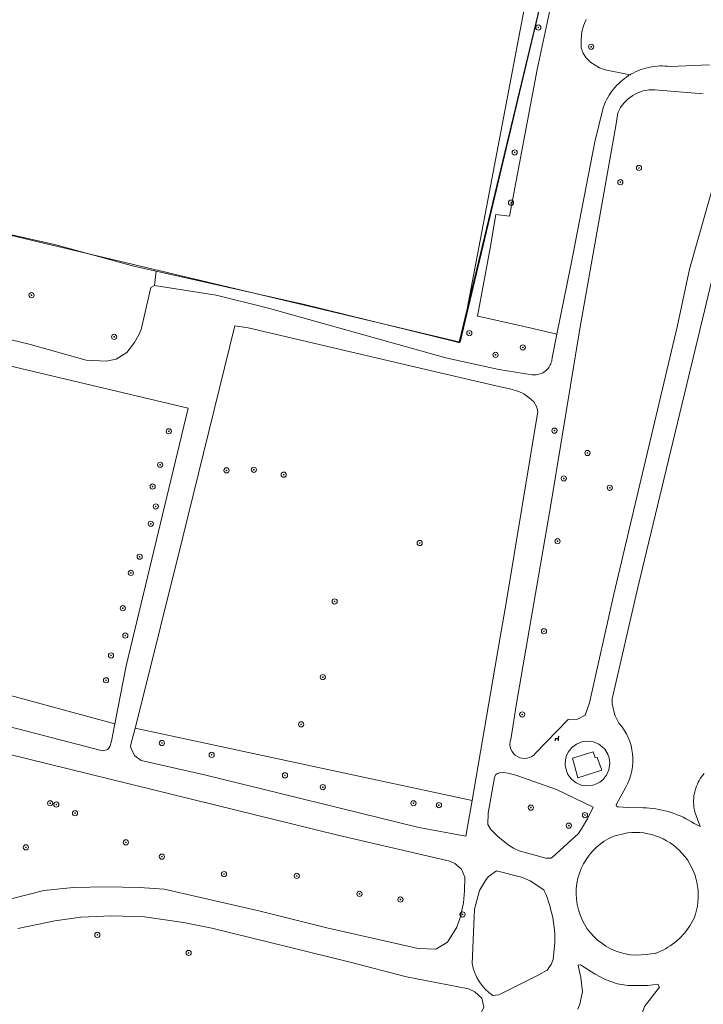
# Model space of a CAD drawing. Header units: metres. Extents: x 207466 to 209466, y 475780 to 477780.
# Tile 167 of 189: x 208766 to 208872, y 476709 to 476860. Entities that reach past the tile are written whole.
import ezdxf

# ---------------------------------------------------------------- set-up
doc = ezdxf.new("R2010")
doc.units = ezdxf.units.M
doc.linetypes.add('IE-TERREINAFSCHEIDING-KUNSTMATIG', pattern=[0])
doc.layers.get('0').update_dxf_attribs({"color": 253, "linetype": 'CONTINUOUS'})
for name, color, linetype, lineweight, true_color in [('B-RO-GR-BEPLANTING_CULTUUR_BOSPLANTSOEN-GV', 7, 'CONTINUOUS', 0, 0x6d8a47), ('B-RO-GR-BOOM-S', 7, 'CONTINUOUS', 0, 0x6d8a47), ('B-RO-GR-BOUWLAND-GV', 7, 'CONTINUOUS', 0, 0x6d8a47)]:
    doc.layers.add(name, color=color, linetype=linetype, lineweight=lineweight, true_color=true_color)
for name, color, linetype, lineweight in [('B-RO-IE-MEUBILAIR_WEGMEUBILAIR-S', 253, 'CONTINUOUS', 0), ('B-RO-IE-TERREINAFSCHEIDING_KUNSTMATIG_HEKWERK_RASTER-G', 253, 'IE-TERREINAFSCHEIDING-KUNSTMATIG', 0), ('B-RO-OG-TERREIN_CULTUURSCHEIDING-GV', 253, 'CONTINUOUS', 0), ('B-RO-VH-ONVERHARD-GV', 253, 'CONTINUOUS', 0), ('B-RO-VH-VERHARDING_FUNDERING_ZAND-GV', 253, 'CONTINUOUS', 0), ('B-WE-KG-GRENS_PERCEEL-GV', 150, 'CONTINUOUS', 18)]:
    doc.layers.add(name, color=color, linetype=linetype, lineweight=lineweight)

# ---------------------------------------------------------------- blocks, each defined once
blk = doc.blocks.new('SIE-WEG_ZITBANK-SO1')
at = {"color": 0, "linetype": 'ByBlock', "lineweight": -2, "flags": 128}
blk.add_lwpolyline([(-0.9125, -1.6313), (-0.9125, -0.2), (1.0875, -0.2), (1.0875, -1.6313), (1.2875, -1.6313), (1.2875, -0.2125), (1.5361, 1.7765), (1.3346, 1.7765), (1.1125, 0), (-1.1125, 0), (-1.1125, -1.6313), (-0.9125, -1.6313)], dxfattribs=at)
blk = doc.blocks.new('SGR-BOOM_01-SO1')
at = {"linetype": 'Continuous'}
h = blk.add_hatch(color=0, dxfattribs=at)
edge = h.paths.add_edge_path()
edge.add_arc((0, 0), 0.25, 0, 360)
at = {"color": 0, "linetype": 'ByBlock', "lineweight": -2}
for radius in [2, 0.25]:
    blk.add_circle((0, 0), radius, dxfattribs=at)

msp = doc.modelspace()

# ---------------------------------------------------------------- linework, layer by layer
at = {"layer": 'B-RO-GR-BEPLANTING_CULTUUR_BOSPLANTSOEN-GV', "flags": 128}
for points in [[(208845.3, 476869.36), (208835.16, 476815.83), (208833.97, 476810.88), (208833.88, 476810.58), (208833.01, 476810.85), (208810.03, 476816.5), (208787.19, 476821.64), (208786.91, 476819.42), (208796.42, 476817.92), (208804.31, 476815.96), (208831.84, 476808.26), (208840, 476806.48), (208845.17, 476805.64), (208845.38, 476805.62), (208845.59, 476805.62), (208845.8, 476805.64), (208846.01, 476805.67), (208846.21, 476805.72), (208846.41, 476805.79), (208846.61, 476805.87), (208846.8, 476805.96), (208846.98, 476806.07), (208847.15, 476806.19), (208847.31, 476806.32), (208847.46, 476806.47), (208847.61, 476806.63), (208847.73, 476806.79), (208847.85, 476806.97), (208847.95, 476807.16), (208848.04, 476807.35), (208848.11, 476807.55), (208848.17, 476807.75), (208848.21, 476807.96), (208848.23, 476808.16), (208848.24, 476808.24), (208848.98, 476811.92), (208845.28, 476812.8), (208840.03, 476813.95), (208837.04, 476814.62), (208836.73, 476814.7), (208838.69, 476825.18), (208839.54, 476830.35), (208841.69, 476830.13), (208845.92, 476852.74), (208848.42, 476864.29)], [(208853.47, 476860.43), (208853.1, 476859.46), (208852.8, 476858.55), (208852.73, 476857.38), (208852.71, 476856.08), (208853.04, 476855.25), (208853.42, 476854.59), (208854.2, 476853.83), (208855.52, 476852.99), (208856.44, 476852.67), (208860.29, 476851.93), (208860.38, 476851.99), (208860.72, 476852.18), (208861.07, 476852.35), (208861.43, 476852.51), (208861.79, 476852.66), (208862.16, 476852.79), (208862.54, 476852.9), (208862.91, 476853), (208863.3, 476853.09), (208863.68, 476853.16), (208864.07, 476853.21), (208864.46, 476853.25), (208864.85, 476853.27), (208865.24, 476853.27), (208865.64, 476853.26), (208866.03, 476853.23), (208866.42, 476853.19), (208866.45, 476853.19), (208872.51, 476853.47)], [(208871.55, 476848.99), (208864.07, 476849.59)], [(208858.39, 476846.05), (208858.09, 476844.33), (208852.55, 476813.06), (208848.1, 476785.89), (208842.75, 476754.97), (208841.85, 476749.43)], [(208869.43, 476821.93), (208873.56, 476836.57), (208875.45, 476845.1)], [(208736.53, 476817.81), (208767.58, 476810.37), (208776.37, 476807.88), (208779.49, 476807.73), (208781.04, 476808.05), (208782.64, 476809.09), (208783.83, 476810.61), (208784.51, 476811.81), (208784.86, 476812.65), (208786.38, 476819.09), (208786.91, 476819.42), (208787.19, 476821.64), (208783.73, 476822.41), (208771.72, 476825.67), (208756.04, 476829.26)], [(208845.69, 476747.29), (208850.7, 476752.49), (208852.17, 476752.56), (208853.31, 476753.14), (208853.99, 476755.06), (208857.77, 476771.84), (208867.56, 476813.25), (208869.43, 476821.93)], [(208728.33, 476766.08), (208728.45, 476764.69), (208729.08, 476762.95), (208730.09, 476761.58), (208731.65, 476760.19), (208733.6, 476759.15), (208735.81, 476758.36), (208738.55, 476757.53), (208748.65, 476755.33), (208763.29, 476751.72), (208778.93, 476747.67), (208779.72, 476747.86), (208780.06, 476748.34), (208780.29, 476749.17), (208780.81, 476751.8), (208728.33, 476766.08)], [(208834.27, 476729.43), (208833.25, 476730.3), (208832.49, 476730.62), (208815.19, 476734.64), (208751.42, 476750.34)], [(208783.96, 476751.13), (208783.25, 476748.44), (208783.34, 476747.94), (208783.87, 476746.91), (208784.89, 476746.19), (208794.61, 476743.96), (208827.7, 476735.85), (208834.95, 476734.52), (208835.9, 476740.02), (208783.96, 476751.13)], [(208759.35, 476723.43), (208769.84, 476726.1), (208774.45, 476726.58), (208779.47, 476726.7), (208784.6, 476726.58), (208788.43, 476726.31), (208803, 476723), (208813.5, 476720.34), (208827.57, 476717.15), (208830.33, 476717.07), (208832.08, 476718.13), (208833.52, 476720.44), (208834.12, 476722.13), (208834.59, 476724.23), (208834.72, 476726.05), (208834.76, 476728.18), (208834.27, 476729.43)], [(208848.65, 476719.38), (208848.61, 476719.95), (208848.55, 476720.51), (208848.47, 476721.07), (208848.38, 476721.63), (208848.27, 476722.18), (208848.15, 476722.74), (208848.01, 476723.29), (208847.86, 476723.83), (208847.68, 476724.37), (208847.5, 476724.91), (208847.3, 476725.43), (208847.08, 476725.96), (208846.98, 476726.2), (208844.83, 476727.61), (208843.49, 476728.2), (208839.64, 476729.14), (208838.37, 476728.22), (208837.97, 476727.64), (208837.02, 476726.12), (208836.29, 476723.23), (208835.92, 476714.86)], [(208839.1, 476709.95), (208840.03, 476710.03), (208846.18, 476713.09), (208847.45, 476713.85), (208848.07, 476714.69), (208848.41, 476715.49), (208848.64, 476718.09), (208848.65, 476719.38)]]:
    msp.add_lwpolyline(points, dxfattribs=at)
at = {"layer": 'B-RO-GR-BEPLANTING_CULTUUR_BOSPLANTSOEN-GV'}
for centre, radius, start, end in [((208863.7, 476843.86), 5.74, 86.3328, 157.5817), ((208843.97, 476748.72), 2.24, 161.7089, 320.1263), ((208843.01, 476715.96), 7.17, 188.7944, 236.9793)]:
    msp.add_arc(centre, radius, start, end, dxfattribs=at)
at = {"layer": 'B-RO-GR-BOUWLAND-GV', "flags": 128}
msp.add_lwpolyline([(208845.88, 476872.74), (208845.26, 476872.88), (208845.26, 476872.92), (208840.03, 476874.15), (208671.35, 476913.8), (208644.44, 476770.45), (208651.36, 476768.79), (208709.29, 476754.88), (208710.24, 476754.67), (208710.33, 476755.07), (208720.13, 476795.74), (208730, 476835.55), (208752.01, 476830.21), (208756.04, 476829.26), (208771.72, 476825.67), (208783.73, 476822.41), (208787.19, 476821.64), (208810.03, 476816.5), (208833.01, 476810.85), (208833.88, 476810.58), (208833.97, 476810.88), (208835.16, 476815.83), (208845.3, 476869.36), (208845.88, 476872.74)], dxfattribs=at)
at = {"layer": 'B-RO-IE-TERREINAFSCHEIDING_KUNSTMATIG_HEKWERK_RASTER-G', "flags": 128}
for points in [[(208863.11, 476865.66), (208847.93, 476869.15), (208840.03, 476836.15)], [(208840.03, 476836.15), (208833.97, 476810.88)], [(208771.72, 476825.67), (208756.04, 476829.26)], [(208783.73, 476822.41), (208771.72, 476825.67)], [(208810.03, 476816.5), (208783.73, 476822.41)], [(208833.01, 476810.85), (208810.03, 476816.5)], [(208833.97, 476810.88), (208833.88, 476810.58), (208833.01, 476810.85)]]:
    msp.add_lwpolyline(points, dxfattribs=at)
at = {"layer": 'B-RO-OG-TERREIN_CULTUURSCHEIDING-GV', "flags": 128}
for points in [[(208848.42, 476864.29), (208845.92, 476852.74), (208841.69, 476830.13), (208839.54, 476830.35), (208838.69, 476825.18), (208836.73, 476814.7), (208837.04, 476814.62), (208840.03, 476813.95), (208845.28, 476812.8), (208848.98, 476811.92), (208851.12, 476822.49), (208854.81, 476841.57)], [(208854.81, 476841.57), (208856.04, 476846.62), (208856.17, 476846.99), (208856.31, 476847.36), (208856.47, 476847.72), (208856.64, 476848.07), (208856.83, 476848.41), (208857.03, 476848.75), (208857.24, 476849.08), (208857.47, 476849.4), (208857.71, 476849.71), (208857.96, 476850.01), (208858.23, 476850.3), (208858.5, 476850.58), (208858.79, 476850.84), (208859.09, 476851.1), (208859.39, 476851.34), (208859.71, 476851.57), (208860.04, 476851.78), (208860.29, 476851.93), (208856.44, 476852.67), (208855.52, 476852.99), (208854.2, 476853.83), (208853.42, 476854.59), (208853.04, 476855.25), (208852.71, 476856.08), (208852.73, 476857.38), (208852.8, 476858.55), (208853.1, 476859.46), (208853.47, 476860.43)], [(208878.66, 476843.99), (208877.95, 476841.65), (208871.77, 476815.74), (208866.55, 476793.95), (208861.46, 476772.83), (208857.51, 476755.66), (208857.51, 476754.92), (208857.86, 476753.36), (208857.94, 476753.05), (208858.54, 476751.94)], [(208840.03, 476803.85), (208828.75, 476806.44), (208801.39, 476812.88), (208799.3, 476813.19), (208791.32, 476780.59), (208784.48, 476753.14), (208783.96, 476751.13), (208835.9, 476740.02), (208840.03, 476764.01), (208841.14, 476770.48), (208846.04, 476800), (208845.9, 476800.67), (208845.4, 476801.46), (208844.71, 476802.12), (208843.85, 476802.71), (208843.11, 476803.06), (208841.71, 476803.47), (208840.03, 476803.85)], [(208728.33, 476766.08), (208780.81, 476751.8), (208782.58, 476760.77), (208792.12, 476800.52), (208754.35, 476809.43), (208743.05, 476812.16), (208742.08, 476812.12), (208741.22, 476811.97), (208740.21, 476811.59), (208739.65, 476811.13), (208739.19, 476810.54), (208738.81, 476809.7), (208738.19, 476807.78), (208728.52, 476767.79), (208728.33, 476766.08)], [(208851.99, 476748.7), (208851.27, 476748.17), (208850.72, 476747.46), (208850.46, 476746.91), (208850.3, 476746.34), (208850.25, 476745.45), (208850.43, 476744.56), (208850.68, 476744.02), (208851.22, 476743.3), (208851.92, 476742.74), (208852.74, 476742.38), (208853.63, 476742.25), (208854.52, 476742.35), (208855.09, 476742.55), (208855.61, 476742.83), (208856.08, 476743.21), (208856.64, 476743.91), (208857, 476744.73), (208857.14, 476745.7), (208857.02, 476746.59), (208856.82, 476747.16), (208856.34, 476747.91), (208855.92, 476748.34), (208855.43, 476748.69), (208854.6, 476749.03), (208853.71, 476749.16), (208852.82, 476749.04), (208851.99, 476748.7)], [(208855.9, 476744.66), (208852.21, 476743.5), (208851.37, 476746.55), (208854.57, 476747.52), (208854.86, 476746.58), (208855.17, 476746.65), (208855.9, 476744.66)], [(208839.82, 476744.14), (208839.51, 476743.98), (208839.33, 476743.52), (208838.36, 476738.07), (208838.34, 476736.29), (208838.77, 476735.5), (208839.88, 476734.47), (208841.47, 476733.16), (208842.27, 476732.63), (208843.15, 476732.25), (208847.26, 476731.11), (208847.64, 476731.08), (208848.04, 476731.11), (208848.32, 476731.24), (208852.29, 476734.91), (208852.79, 476735.63), (208853.75, 476737.26), (208854.59, 476738.99), (208848.91, 476741.7), (208842.62, 476743.92), (208841.42, 476744.21), (208840.73, 476744.31), (208840.14, 476744.26), (208839.82, 476744.14)], [(208858.46, 476739.02), (208859.81, 476738.93), (208862.28, 476738.88), (208862.77, 476738.86), (208863.26, 476738.82), (208863.75, 476738.77), (208864.23, 476738.7), (208864.71, 476738.62), (208865.19, 476738.52), (208865.67, 476738.41), (208866.14, 476738.28), (208866.61, 476738.14), (208867.07, 476737.98), (208867.53, 476737.8), (208867.98, 476737.61), (208868.42, 476737.41), (208868.86, 476737.19), (208869.29, 476736.96), (208869.71, 476736.71), (208870.13, 476736.45), (208870.63, 476736.2), (208871.07, 476736), (208870.29, 476738.09), (208870.21, 476738.41), (208870.14, 476738.72), (208870.1, 476739.04), (208870.07, 476739.36), (208870.05, 476739.69), (208870.05, 476740.01), (208870.07, 476740.34), (208870.1, 476740.66), (208870.15, 476740.98), (208870.22, 476741.29), (208870.3, 476741.61), (208870.39, 476741.92), (208870.5, 476742.22), (208870.63, 476742.52), (208870.77, 476742.81), (208870.92, 476743.1), (208871.09, 476743.37), (208871.27, 476743.64), (208871.47, 476743.9), (208871.67, 476744.15)], [(208859.61, 476742.07), (208858.16, 476739.42)], [(208859.87, 476735.01), (208857.75, 476734.51)], [(208825.79, 476712.81), (208817.11, 476715.09), (208795.76, 476720.33), (208791.42, 476721.2), (208785.37, 476722.07), (208780.28, 476722.23), (208775.58, 476722.01), (208771.55, 476721.45), (208765.87, 476720.28)], [(208869.45, 476720.67), (208870.14, 476721.87)], [(208861.16, 476716.15), (208862.78, 476716.25), (208864.14, 476716.43)], [(208864.62, 476700.07), (208863.02, 476701.56), (208862.27, 476703.21), (208861.9, 476705.52), (208862.05, 476707.04), (208862.48, 476708.24), (208864.79, 476711.21), (208864.53, 476711.67), (208862.97, 476711.49), (208859.89, 476711.45), (208858.31, 476711.7), (208856.41, 476712.39), (208854.86, 476713.22), (208852.63, 476714.63), (208852.26, 476714.62), (208852.29, 476714.31), (208852.68, 476712.7), (208852.9, 476710.47), (208852.52, 476708.57), (208852.18, 476707.84)], [(208837.71, 476708.15), (208837.39, 476709.54), (208836.31, 476710.49), (208835.32, 476710.93), (208825.79, 476712.81)]]:
    msp.add_lwpolyline(points, dxfattribs=at)
at = {"layer": 'B-RO-OG-TERREIN_CULTUURSCHEIDING-GV'}
for centre, radius, start, end in [((208852.08, 476746.25), 8.61, 331.0072, 41.3825), ((208858.41, 476739.3), 0.282, 152.8117, 279.427), ((208861.05, 476725.35), 9.73, 339.0551, 96.9209), ((208861.51, 476725.71), 9.57, 113.1905, 267.8716), ((208860.69, 476726.18), 10.35, 289.5112, 327.8137)]:
    msp.add_arc(centre, radius, start, end, dxfattribs=at)
at = {"layer": 'B-RO-VH-ONVERHARD-GV', "flags": 128}
msp.add_lwpolyline([(208855.9, 476744.66), (208855.17, 476746.65), (208854.86, 476746.58), (208854.57, 476747.52), (208851.37, 476746.55), (208852.21, 476743.5), (208855.9, 476744.66)], dxfattribs=at)
at = {"layer": 'B-RO-VH-VERHARDING_FUNDERING_ZAND-GV', "flags": 128}
for points in [[(208872.51, 476853.47), (208866.45, 476853.19), (208866.42, 476853.19), (208866.03, 476853.23), (208865.64, 476853.26), (208865.24, 476853.27), (208864.85, 476853.27), (208864.46, 476853.25), (208864.07, 476853.21), (208863.68, 476853.16), (208863.3, 476853.09), (208862.91, 476853), (208862.54, 476852.9), (208862.16, 476852.79), (208861.79, 476852.66), (208861.43, 476852.51), (208861.07, 476852.35), (208860.72, 476852.18), (208860.38, 476851.99), (208860.29, 476851.93), (208860.04, 476851.78), (208859.71, 476851.57), (208859.39, 476851.34), (208859.09, 476851.1), (208858.79, 476850.84), (208858.5, 476850.58), (208858.23, 476850.3), (208857.96, 476850.01), (208857.71, 476849.71), (208857.47, 476849.4), (208857.24, 476849.08), (208857.03, 476848.75), (208856.83, 476848.41), (208856.64, 476848.07), (208856.47, 476847.72), (208856.31, 476847.36), (208856.17, 476846.99), (208856.04, 476846.62), (208854.81, 476841.57), (208851.12, 476822.49), (208848.98, 476811.92), (208848.24, 476808.24), (208848.23, 476808.16), (208848.21, 476807.96), (208848.17, 476807.75), (208848.11, 476807.55), (208848.04, 476807.35), (208847.95, 476807.16), (208847.85, 476806.97), (208847.73, 476806.79), (208847.61, 476806.63), (208847.46, 476806.47), (208847.31, 476806.32), (208847.15, 476806.19), (208846.98, 476806.07), (208846.8, 476805.96), (208846.61, 476805.87), (208846.41, 476805.79), (208846.21, 476805.72), (208846.01, 476805.67), (208845.8, 476805.64), (208845.59, 476805.62), (208845.38, 476805.62), (208845.17, 476805.64), (208840, 476806.48), (208831.84, 476808.26), (208804.31, 476815.96), (208796.42, 476817.92), (208786.91, 476819.42), (208786.38, 476819.09), (208784.86, 476812.65), (208784.51, 476811.81), (208783.83, 476810.61), (208782.64, 476809.09), (208781.04, 476808.05), (208779.49, 476807.73), (208776.37, 476807.88), (208767.58, 476810.37), (208736.53, 476817.81)], [(208864.07, 476849.59), (208871.55, 476848.99)], [(208841.85, 476749.43), (208842.75, 476754.97), (208848.1, 476785.89), (208852.55, 476813.06), (208858.09, 476844.33), (208858.39, 476846.05)], [(208875.45, 476845.1), (208873.56, 476836.57), (208869.43, 476821.93), (208867.56, 476813.25), (208857.77, 476771.84), (208853.99, 476755.06), (208853.31, 476753.14), (208852.17, 476752.56), (208850.7, 476752.49), (208845.69, 476747.29)], [(208858.54, 476751.94), (208857.94, 476753.05), (208857.86, 476753.36), (208857.51, 476754.92), (208857.51, 476755.66), (208861.46, 476772.83), (208866.55, 476793.95), (208871.77, 476815.74), (208877.95, 476841.65), (208878.66, 476843.99)], [(208835.9, 476740.02), (208834.95, 476734.52), (208827.7, 476735.85), (208794.61, 476743.96), (208784.89, 476746.19), (208783.87, 476746.91), (208783.34, 476747.94), (208783.25, 476748.44), (208783.96, 476751.13), (208784.48, 476753.14), (208791.32, 476780.59), (208799.3, 476813.19), (208801.39, 476812.88), (208828.75, 476806.44), (208840.03, 476803.85), (208841.71, 476803.47), (208843.11, 476803.06), (208843.85, 476802.71), (208844.71, 476802.12), (208845.4, 476801.46), (208845.9, 476800.67), (208846.04, 476800), (208841.14, 476770.48), (208840.03, 476764.01), (208835.9, 476740.02)], [(208754.35, 476809.43), (208792.12, 476800.52), (208782.58, 476760.77), (208780.81, 476751.8)], [(208780.81, 476751.8), (208780.29, 476749.17), (208780.06, 476748.34), (208779.72, 476747.86), (208778.93, 476747.67), (208763.29, 476751.72)], [(208751.42, 476750.34), (208815.19, 476734.64), (208832.49, 476730.62), (208833.25, 476730.3), (208834.27, 476729.43), (208834.76, 476728.18), (208834.72, 476726.05), (208834.59, 476724.23), (208834.12, 476722.13), (208833.52, 476720.44), (208832.08, 476718.13), (208830.33, 476717.07), (208827.57, 476717.15), (208813.5, 476720.34), (208803, 476723), (208788.43, 476726.31), (208784.6, 476726.58), (208779.47, 476726.7), (208774.45, 476726.58), (208769.84, 476726.1), (208759.35, 476723.43)], [(208851.99, 476748.7), (208852.82, 476749.04), (208853.71, 476749.16), (208854.6, 476749.03), (208855.43, 476748.69), (208855.92, 476748.34), (208856.34, 476747.91), (208856.82, 476747.16), (208857.02, 476746.59), (208857.14, 476745.7), (208857, 476744.73), (208856.64, 476743.91), (208856.08, 476743.21), (208855.61, 476742.83), (208855.09, 476742.55), (208854.52, 476742.35), (208853.63, 476742.25), (208852.74, 476742.38), (208851.92, 476742.74), (208851.22, 476743.3), (208850.68, 476744.02), (208850.43, 476744.56), (208850.25, 476745.45), (208850.3, 476746.34), (208850.46, 476746.91), (208850.72, 476747.46), (208851.27, 476748.17), (208851.99, 476748.7)], [(208839.88, 476734.47), (208838.77, 476735.5), (208838.34, 476736.29), (208838.36, 476738.07), (208839.33, 476743.52), (208839.51, 476743.98), (208839.82, 476744.14), (208840.14, 476744.26), (208840.73, 476744.31), (208841.42, 476744.21), (208842.62, 476743.92), (208848.91, 476741.7), (208854.59, 476738.99), (208853.75, 476737.26), (208852.79, 476735.63), (208852.29, 476734.91), (208848.32, 476731.24), (208848.04, 476731.11), (208847.64, 476731.08), (208847.26, 476731.11), (208843.15, 476732.25), (208842.27, 476732.63), (208841.47, 476733.16), (208839.88, 476734.47)], [(208871.67, 476744.15), (208871.47, 476743.9), (208871.27, 476743.64), (208871.09, 476743.37), (208870.92, 476743.1), (208870.77, 476742.81), (208870.63, 476742.52), (208870.5, 476742.22), (208870.39, 476741.92), (208870.3, 476741.61), (208870.22, 476741.29), (208870.15, 476740.98), (208870.1, 476740.66), (208870.07, 476740.34), (208870.05, 476740.01), (208870.05, 476739.69), (208870.07, 476739.36), (208870.1, 476739.04), (208870.14, 476738.72), (208870.21, 476738.41), (208870.29, 476738.09), (208871.07, 476736), (208870.63, 476736.2), (208870.13, 476736.45), (208869.71, 476736.71), (208869.29, 476736.96), (208868.86, 476737.19), (208868.42, 476737.41), (208867.98, 476737.61), (208867.53, 476737.8), (208867.07, 476737.98), (208866.61, 476738.14), (208866.14, 476738.28), (208865.67, 476738.41), (208865.19, 476738.52), (208864.71, 476738.62), (208864.23, 476738.7), (208863.75, 476738.77), (208863.26, 476738.82), (208862.77, 476738.86), (208862.28, 476738.88), (208859.81, 476738.93), (208858.46, 476739.02)], [(208858.16, 476739.42), (208859.61, 476742.07)], [(208857.75, 476734.51), (208859.87, 476735.01)], [(208835.92, 476714.86), (208836.29, 476723.23), (208837.02, 476726.12), (208837.97, 476727.64), (208838.37, 476728.22), (208839.64, 476729.14), (208843.49, 476728.2), (208844.83, 476727.61), (208846.98, 476726.2), (208847.08, 476725.96), (208847.3, 476725.43), (208847.5, 476724.91), (208847.68, 476724.37), (208847.86, 476723.83), (208848.01, 476723.29), (208848.15, 476722.74), (208848.27, 476722.18), (208848.38, 476721.63), (208848.47, 476721.07), (208848.55, 476720.51), (208848.61, 476719.95), (208848.65, 476719.38), (208848.64, 476718.09), (208848.41, 476715.49), (208848.07, 476714.69), (208847.45, 476713.85), (208846.18, 476713.09), (208840.03, 476710.03), (208839.1, 476709.95)], [(208765.87, 476720.28), (208771.55, 476721.45), (208775.58, 476722.01), (208780.28, 476722.23), (208785.37, 476722.07), (208791.42, 476721.2), (208795.76, 476720.33), (208817.11, 476715.09), (208825.79, 476712.81), (208835.32, 476710.93), (208836.31, 476710.49), (208837.39, 476709.54), (208837.71, 476708.15), (208837.02, 476706.69), (208835.52, 476705.8), (208829.34, 476702.87), (208800.58, 476684.37), (208799.35, 476684.22)], [(208870.14, 476721.87), (208869.45, 476720.67)], [(208864.14, 476716.43), (208862.78, 476716.25), (208861.16, 476716.15)], [(208852.18, 476707.84), (208852.52, 476708.57), (208852.9, 476710.47), (208852.68, 476712.7), (208852.29, 476714.31), (208852.26, 476714.62), (208852.63, 476714.63), (208854.86, 476713.22), (208856.41, 476712.39), (208858.31, 476711.7), (208859.89, 476711.45), (208862.97, 476711.49), (208864.53, 476711.67), (208864.79, 476711.21), (208862.48, 476708.24)]]:
    msp.add_lwpolyline(points, dxfattribs=at)
at = {"layer": 'B-RO-VH-VERHARDING_FUNDERING_ZAND-GV'}
for centre, radius, start, end in [((208863.7, 476843.86), 5.74, 86.3328, 157.5817), ((208852.08, 476746.25), 8.61, 331.0072, 41.3825), ((208843.97, 476748.72), 2.24, 161.7089, 320.1263), ((208858.41, 476739.3), 0.282, 152.8117, 279.427), ((208861.05, 476725.35), 9.73, 339.0551, 96.9209), ((208861.51, 476725.71), 9.57, 113.1905, 267.8716), ((208860.69, 476726.18), 10.35, 289.5112, 327.8137), ((208843.01, 476715.96), 7.17, 188.7944, 236.9793)]:
    msp.add_arc(centre, radius, start, end, dxfattribs=at)
at = {"layer": 'B-WE-KG-GRENS_PERCEEL-GV'}
msp.add_lwpolyline([(208730.04, 476835.42), (208834.08, 476810.69), (208841.66, 476842.67), (208847.96, 476869), (208929.18, 476971.15), (208833.41, 477014.03), (208747.61, 477052.94)], dxfattribs=at)
msp.add_lwpolyline([(209035.33, 476924.46), (208987.22, 476945.61), (208929.18, 476971.15), (208847.96, 476869), (208841.66, 476842.67), (208834.08, 476810.69), (208730.04, 476835.42), (208720.74, 476798.22), (208710.33, 476755.07), (208670.58, 476764.42), (208651.33, 476768.66), (208634.58, 476690.37), (208615.69, 476604.82), (208961.73, 476525.81), (208982.72, 476647.43), (209002.94, 476766.17), (209010.69, 476806.94), (209012.53, 476815.89), (209013.33, 476815.55), (209016.76, 476830.24), (209038.76, 476922.95)], close=True, dxfattribs=at)

# ---------------------------------------------------------------- block references
at = {"layer": 'B-RO-GR-BOOM-S', "xscale": 0.2, "yscale": 0.2, "zscale": 0.2}
for p in [(208846.11, 476859.2), (208854.25, 476856.23), (208842.47, 476839.94), (208861.63, 476837.55), (208858.76, 476835.35), (208841.9, 476832.19), (208767.96, 476817.92), (208780.7, 476811.5), (208835.48, 476812.07), (208843.72, 476809.87), (208839.51, 476808.72), (208789.13, 476796.94), (208848.6, 476797.04), (208853.68, 476793.59), (208787.79, 476791.77), (208798.03, 476790.91), (208802.25, 476791), (208806.85, 476790.24), (208850.04, 476789.66), (208786.64, 476788.42), (208857.13, 476788.23), (208787.12, 476785.35), (208786.35, 476782.67), (208827.82, 476779.7), (208849.08, 476779.99), (208784.63, 476777.59), (208783.29, 476775.1), (208782.04, 476769.65), (208814.7, 476770.7), (208782.42, 476765.43), (208846.98, 476766.1), (208780.22, 476762.37), (208812.88, 476759.02), (208779.45, 476758.54), (208843.62, 476753.27), (208809.53, 476751.74), (208788.07, 476748.86), (208795.74, 476747.04), (208807.04, 476743.88), (208812.88, 476742.06), (208770.83, 476739.57), (208771.79, 476739.38), (208826.86, 476739.57), (208830.79, 476739.28), (208774.67, 476738.04), (208844.96, 476738.9), (208853.3, 476737.75), (208850.81, 476736.12), (208782.52, 476733.54), (208767.1, 476732.77), (208788.07, 476731.34), (208797.65, 476728.65), (208808.86, 476728.37), (208818.53, 476725.59), (208824.85, 476724.73), (208834.43, 476722.43), (208778.11, 476719.27), (208792.19, 476716.49)]:
    msp.add_blockref('SGR-BOOM_01-SO1', p, dxfattribs=at)
at = {"layer": 'B-RO-IE-MEUBILAIR_WEGMEUBILAIR-S', "xscale": 0.2, "yscale": 0.2, "zscale": 0.2}
msp.add_blockref('SIE-WEG_ZITBANK-SO1', (208848.94, 476749.57), dxfattribs=at)

doc.saveas('drawing.dxf')
